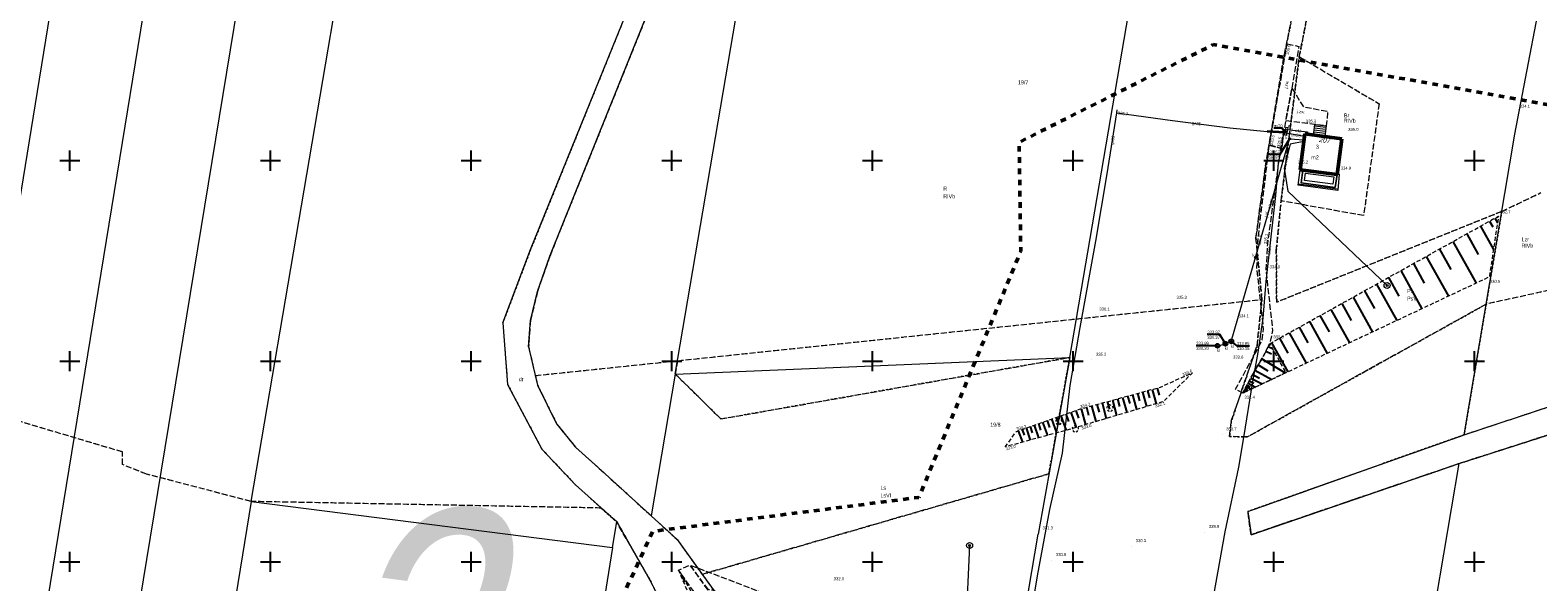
# Model space of a CAD drawing. Header units: metres. Extents: x 7523615 to 7533948, y 5492686 to 5502120.
# Tile 114 of 256: x 7529640 to 7530016, y 5498145 to 5498283. Entities that reach past the tile are written whole.
import ezdxf
from ezdxf.enums import TextEntityAlignment as Align

# ---------------------------------------------------------------- set-up
doc = ezdxf.new("R2010")
doc.units = ezdxf.units.M
for name, pattern in [('1.0_0.5', [1.5, 1, -0.5]), ('1.4_1.4', [2.8, 1.4, -1.4]), ('1.5_0.5', [2, 1.5, -0.5]), ('219-500', [0]), ('egkk-500', [2, 1.5, -0.5]), ('egug-500', [1, 0.5, -0.5])]:
    doc.linetypes.add(name, pattern=pattern)
doc.layers.get('0').update_dxf_attribs({"color": 2, "lineweight": 5})
doc.styles.get("Standard").update_dxf_attribs({"font": 'Working1250', "width": 0.75})

# ---------------------------------------------------------------- blocks, each defined once
blk = doc.blocks.new('203')
at = {"linetype": 'Continuous', "lineweight": 0}
h = blk.add_hatch(color=0, dxfattribs=at)
edge = h.paths.add_edge_path()
edge.add_arc((0, 0), 0.045, 0, 360)
blk = doc.blocks.new('US20')
at = {"color": 0, "linetype": 'Continuous', "lineweight": 13}
for p, q in [((-0.5, -0.25), (-0.5, 0.25)), ((-0.5, 0.25), (0.5, 0.25)), ((0.5, -0.25), (0.5, 0.25)), ((-0.5, -0.25), (0.5, -0.25))]:
    blk.add_line(p, q, dxfattribs=at)
blk = doc.blocks.new('PW01')
at = {"linetype": 'Continuous', "lineweight": 13}
h = blk.add_hatch(color=0, dxfattribs=at)
edge = h.paths.add_edge_path()
edge.add_arc((0, 0), 0.045, 0, 360)
blk = doc.blocks.new('OP021')
at = {"linetype": 'Continuous', "lineweight": 13}
h = blk.add_hatch(color=0, dxfattribs=at)
edge = h.paths.add_edge_path()
edge.add_arc((0, 0), 0.05, 0, 360)
at = {"color": 0, "linetype": 'Continuous', "lineweight": 13}
for centre, start, end in [((-0.38, 0.124), 121.308, 202.548), ((0, 0.4), 49.272, 130.728), ((0.38, 0.124), 337.452, 58.692), ((-0.235, -0.324), 193.221, 274.871), ((0.235, -0.324), 265.129, 346.779)]:
    blk.add_arc(centre, 0.4, start, end, dxfattribs=at)
blk = doc.blocks.new('US13')
at = {"color": 0, "linetype": 'Continuous', "lineweight": 13}
for radius in [0.75, 0.25]:
    blk.add_circle((0, 0), radius, dxfattribs=at)
blk = doc.blocks.new('US18')
at = {"color": 0, "linetype": 'Continuous', "lineweight": 13}
for p, q in [((-0.5, -0.25), (-0.5, 0.25)), ((-0.5, 0.25), (0.5, 0.25)), ((0.5, -0.25), (0.5, 0.25)), ((-0.5, -0.25), (0.5, -0.25))]:
    blk.add_line(p, q, dxfattribs=at)
blk = doc.blocks.new('SUKM')
at = {"color": 0, "linetype": 'Continuous'}
blk.add_circle((0, 0), 0.5, dxfattribs=at)
blk = doc.blocks.new('US15')
at = {"color": 0, "linetype": 'Continuous', "lineweight": 13}
blk.add_circle((0, 0), 0.25, dxfattribs=at)
blk = doc.blocks.new('RAMKA500K')
at = {"color": 0}
for p, q in [((0, 247.5), (0, 250)), ((0, 250), (2.5, 250)), ((47.5, 250), (52.5, 250)), ((50, 247.5), (50, 250)), ((97.5, 250), (102.5, 250)), ((100, 247.5), (100, 250)), ((147.5, 250), (152.5, 250)), ((150, 247.5), (150, 250)), ((197.5, 250), (202.5, 250)), ((200, 247.5), (200, 250)), ((247.5, 250), (252.5, 250)), ((250, 247.5), (250, 250)), ((297.5, 250), (302.5, 250)), ((300, 247.5), (300, 250)), ((347.5, 250), (352.5, 250)), ((350, 247.5), (350, 250)), ((397.5, 250), (400, 250)), ((400, 247.5), (400, 250)), ((0, 197.5), (0, 202.5)), ((0, 200), (2.5, 200)), ((47.5, 200), (52.5, 200)), ((50, 197.5), (50, 202.5)), ((97.5, 200), (102.5, 200)), ((100, 197.5), (100, 202.5)), ((147.5, 200), (152.5, 200)), ((150, 197.5), (150, 202.5)), ((197.5, 200), (202.5, 200)), ((200, 197.5), (200, 202.5)), ((247.5, 200), (252.5, 200)), ((250, 197.5), (250, 202.5)), ((297.5, 200), (302.5, 200)), ((300, 197.5), (300, 202.5)), ((347.5, 200), (352.5, 200)), ((350, 197.5), (350, 202.5)), ((397.5, 200), (400, 200)), ((400, 197.5), (400, 202.5)), ((0, 147.5), (0, 152.5)), ((50, 147.5), (50, 152.5)), ((100, 147.5), (100, 152.5)), ((150, 147.5), (150, 152.5)), ((200, 147.5), (200, 152.5)), ((250, 147.5), (250, 152.5)), ((300, 147.5), (300, 152.5)), ((350, 147.5), (350, 152.5)), ((400, 147.5), (400, 152.5)), ((0, 150), (2.5, 150)), ((47.5, 150), (52.5, 150)), ((97.5, 150), (102.5, 150)), ((147.5, 150), (152.5, 150)), ((197.5, 150), (202.5, 150)), ((247.5, 150), (252.5, 150)), ((297.5, 150), (302.5, 150)), ((347.5, 150), (352.5, 150)), ((397.5, 150), (400, 150)), ((0, 0), (0, 2.5)), ((0, 0), (2.5, 0)), ((47.5, 0), (52.5, 0)), ((50, 0), (50, 2.5)), ((97.5, 0), (102.5, 0)), ((100, 0), (100, 2.5)), ((147.5, 0), (152.5, 0)), ((150, 0), (150, 2.5)), ((197.5, 0), (202.5, 0)), ((200, 0), (200, 2.5)), ((247.5, 0), (252.5, 0)), ((250, 0), (250, 2.5)), ((297.5, 0), (302.5, 0)), ((300, 0), (300, 2.5)), ((347.5, 0), (352.5, 0)), ((350, 0), (350, 2.5)), ((397.5, 0), (400, 0)), ((400, 0), (400, 2.5))]:
    blk.add_line(p, q, dxfattribs=at)

msp = doc.modelspace()

# ---------------------------------------------------------------- linework, layer by layer
at = {"layer": '000 Inne (niezydentyfikowane)', "color": 7, "linetype": 'CONTINUOUS', "lineweight": 25, "flags": 128}
for points in [[(7530001.5, 5498233.65), (7530004.75, 5498227.83)], [(7530003.81, 5498234.94), (7530004.6, 5498233.52)], [(7530005.1, 5498235.66), (7530005.75, 5498234.49)], [(7530005.71, 5498236), (7530005.81, 5498235.81)], [(7530005.96, 5498236.14), (7530005.99, 5498236.08)], [(7529994.65, 5498229.83), (7530000.43, 5498219.45)], [(7529998.08, 5498231.74), (7530000.94, 5498226.62)], [(7529988, 5498226.12), (7529993.54, 5498216.2)], [(7529991.29, 5498227.96), (7529994.12, 5498222.88)], [(7529981.65, 5498222.58), (7529986.94, 5498213.09)], [(7529984.79, 5498224.33), (7529987.5, 5498219.48)], [(7529975.57, 5498219.19), (7529980.64, 5498210.12)], [(7529978.58, 5498220.87), (7529981.17, 5498216.23)], [(7529966.95, 5498214.39), (7529969.32, 5498210.14)], [(7529969.76, 5498215.95), (7529974.61, 5498207.27)], [(7529972.64, 5498217.56), (7529975.11, 5498213.12)], [(7529961.52, 5498211.36), (7529963.78, 5498207.3)], [(7529964.21, 5498212.86), (7529968.84, 5498204.55)], [(7529953.84, 5498207.07), (7529958.07, 5498199.48)], [(7529956.33, 5498208.46), (7529958.49, 5498204.58)], [(7529958.89, 5498209.89), (7529963.32, 5498201.95)], [(7529948.64, 5498203.68), (7529949.66, 5498203.16)], [(7529948.92, 5498204.23), (7529949.02, 5498204.17)], [(7529949.43, 5498204.61), (7529953.49, 5498197.32)], [(7529951.47, 5498205.75), (7529953.54, 5498202.03)], [(7529947.04, 5498200.61), (7529952.87, 5498197.06)], [(7529948.05, 5498202.51), (7529949.43, 5498201.81)], [(7529944.29, 5498195.81), (7529947.1, 5498194.32)], [(7529944.75, 5498196.7), (7529946.49, 5498195.78)], [(7529945.33, 5498197.79), (7529949.53, 5498195.47)], [(7529946.11, 5498199.08), (7529948.53, 5498197.61)], [(7529916.07, 5498191.99), (7529916.57, 5498190.15)], [(7529917.3, 5498192.32), (7529918.29, 5498188.68)], [(7529918.51, 5498192.65), (7529919.01, 5498190.84)], [(7529919.72, 5498192.98), (7529920.7, 5498189.39)], [(7529920.92, 5498193.31), (7529921.41, 5498191.53)], [(7529942.51, 5498192.47), (7529942.84, 5498192.3)], [(7529942.67, 5498192.77), (7529942.95, 5498192.63)], [(7529942.84, 5498193.08), (7529943.62, 5498192.66)], [(7529942.98, 5498193.35), (7529943.47, 5498193.09)], [(7529943.15, 5498193.66), (7529944.36, 5498193.02)], [(7529943.35, 5498194.05), (7529944.1, 5498193.65)], [(7529943.6, 5498194.52), (7529945.45, 5498193.53)], [(7529943.91, 5498195.1), (7529945.05, 5498194.49)], [(7529901.97, 5498188.14), (7529903.06, 5498184.16)], [(7529903.3, 5498188.5), (7529903.84, 5498186.53)], [(7529904.62, 5498188.86), (7529905.69, 5498184.94)], [(7529905.93, 5498189.22), (7529906.46, 5498187.27)], [(7529907.23, 5498189.58), (7529908.28, 5498185.71)], [(7529908.52, 5498189.93), (7529909.04, 5498188.01)], [(7529909.8, 5498190.28), (7529910.84, 5498186.47)], [(7529911.08, 5498190.62), (7529911.59, 5498188.73)], [(7529912.34, 5498190.97), (7529913.36, 5498187.22)], [(7529913.59, 5498191.31), (7529914.1, 5498189.45)], [(7529914.84, 5498191.65), (7529915.84, 5498187.95)], [(7529891.34, 5498184.43), (7529891.91, 5498182.81)], [(7529892.41, 5498184.81), (7529893.58, 5498181.49)], [(7529893.51, 5498185.2), (7529894.11, 5498183.5)], [(7529894.63, 5498185.6), (7529895.86, 5498182.11)], [(7529895.78, 5498186), (7529896.41, 5498184.22)], [(7529896.96, 5498186.42), (7529898.26, 5498182.76)], [(7529898.17, 5498186.85), (7529898.84, 5498184.98)], [(7529899.41, 5498187.29), (7529900.76, 5498183.48)], [(7529900.67, 5498187.73), (7529901.36, 5498185.8)], [(7529886.35, 5498182.67), (7529887.37, 5498179.8)], [(7529887.3, 5498183), (7529887.82, 5498181.53)], [(7529888.28, 5498183.35), (7529889.34, 5498180.34)], [(7529889.27, 5498183.7), (7529889.82, 5498182.16)], [(7529890.29, 5498184.06), (7529891.41, 5498180.9)], [(7529801.93, 5498147.5), (7529801.88, 5498147.47)], [(7529802.06, 5498147.27), (7529802.02, 5498147.24)], [(7529802.2, 5498147.04), (7529802.09, 5498146.97)], [(7529802.33, 5498146.81), (7529802.26, 5498146.77)], [(7529802.47, 5498146.58), (7529802.3, 5498146.48)], [(7529802.6, 5498146.35), (7529802.5, 5498146.29)], [(7529802.73, 5498146.12), (7529802.51, 5498145.99)], [(7529803, 5498145.66), (7529802.72, 5498145.5)], [(7529802.87, 5498145.89), (7529802.74, 5498145.82)], [(7529803.27, 5498145.2), (7529802.92, 5498145)], [(7529803.13, 5498145.43), (7529802.98, 5498145.34)]]:
    msp.add_lwpolyline(points, dxfattribs=at)
at = {"layer": '217-kontur klasyfikacyjny', "color": 7, "linetype": 'egkk-500', "lineweight": 18, "flags": 128}
for points in [[(7529956.37, 5498275.9), (7529973.55, 5498364.48)], [(7529806.77, 5498318.62), (7529769.59, 5498226.17)], [(7529952.67, 5498276.5), (7529957.33, 5498299.06)], [(7529947.97, 5498248.69), (7529952.67, 5498276.5)], [(7529951.83, 5498239.99), (7529956.37, 5498275.9)], [(7529956.37, 5498275.9), (7529976.27, 5498264.2)], [(7529976.27, 5498264.2), (7529972.39, 5498236.29)], [(7529945.57, 5498230.78), (7529947.97, 5498248.69)], [(7530006.85, 5498237.36), (7530016.6, 5498242.02)], [(7529950.64, 5498227.55), (7529951.83, 5498239.99)], [(7530006.85, 5498237.36), (7529950.74, 5498214.72)], [(7529972.39, 5498236.29), (7529951.83, 5498239.99)], [(7530002.94, 5498214.23), (7530006.85, 5498237.36)], [(7529947.07, 5498215.38), (7529945.57, 5498230.78)], [(7529769.59, 5498226.17), (7529766.52, 5498217.35)], [(7529950.74, 5498214.72), (7529950.64, 5498227.55)], [(7530048.02, 5498224.11), (7530002.94, 5498214.23)], [(7529766.52, 5498217.35), (7529764.76, 5498210.12)], [(7529801.42, 5498200.13), (7529947.07, 5498215.38)], [(7530002.94, 5498214.23), (7529943.41, 5498181.12)], [(7529945.84, 5498203.84), (7529947.07, 5498215.38)], [(7529997.42, 5498181.64), (7530002.94, 5498214.23)], [(7529764.76, 5498210.12), (7529764.3, 5498203.56)], [(7529764.3, 5498203.56), (7529765.98, 5498196.42)], [(7529939.42, 5498185.03), (7529945.84, 5498203.84)], [(7529765.98, 5498196.42), (7529801.42, 5498200.13)], [(7529801.42, 5498200.13), (7529800.85, 5498196.79)], [(7529812.25, 5498185.59), (7529899.16, 5498200.93)], [(7529899.16, 5498200.93), (7529897.16, 5498189.76)], [(7530081.68, 5498201.96), (7529996.21, 5498174.48)], [(7529765.98, 5498196.42), (7529766.54, 5498194.04)], [(7529800.85, 5498196.79), (7529812.25, 5498185.59)], [(7529997.42, 5498181.64), (7530042.97, 5498196.74)], [(7529663.1, 5498177.37), (7529607.31, 5498193.93)], [(7529766.54, 5498194.04), (7529771.29, 5498184.36)], [(7529897.16, 5498189.76), (7529893.96, 5498171.92)], [(7529771.29, 5498184.36), (7529775.99, 5498178.58)], [(7529938.98, 5498181.22), (7529939.42, 5498185.03)], [(7529943.41, 5498181.12), (7529938.98, 5498181.22)], [(7529943.57, 5498162.54), (7529997.42, 5498181.64)], [(7529663.1, 5498174.21), (7529663.1, 5498177.37)], [(7529775.99, 5498178.58), (7529783.36, 5498171.94)], [(7529669.11, 5498171.84), (7529663.1, 5498174.21)], [(7529996.21, 5498174.48), (7529944.35, 5498156.75)], [(7529695.15, 5498165.03), (7529669.11, 5498171.84)], [(7529783.36, 5498171.94), (7529794.84, 5498161.47)], [(7529893.96, 5498171.92), (7529807.56, 5498146.84)], [(7529782.42, 5498163.39), (7529695.15, 5498165.03)], [(7529786.27, 5498159.95), (7529782.42, 5498163.39)], [(7529944.35, 5498156.75), (7529943.57, 5498162.54)], [(7529794.6, 5498145.35), (7529786.27, 5498159.95)], [(7529794.84, 5498161.47), (7529801.37, 5498155.51)], [(7529801.37, 5498155.51), (7529807.56, 5498146.84)], [(7529807.56, 5498146.84), (7529812.77, 5498139.69)], [(7529799.72, 5498134.99), (7529794.6, 5498145.35)]]:
    msp.add_lwpolyline(points, dxfattribs=at)
at = {"layer": '218-kontur użytku gruntowego', "color": 7, "linetype": 'egug-500', "lineweight": 18, "flags": 128}
for points in [[(7529973.55, 5498364.48), (7529956.37, 5498275.9)], [(7529804.62, 5498326.26), (7529764.81, 5498227.82)], [(7529806.77, 5498318.62), (7529769.59, 5498226.17)], [(7529957.33, 5498299.06), (7529952.67, 5498276.5)], [(7529952.67, 5498276.5), (7529947.97, 5498248.69)], [(7529956.37, 5498275.9), (7529951.83, 5498239.99)], [(7529956.37, 5498275.9), (7529976.27, 5498264.2)], [(7529976.27, 5498264.2), (7529972.39, 5498236.29)], [(7529947.97, 5498248.69), (7529945.57, 5498230.78)], [(7530006.85, 5498237.36), (7530016.6, 5498242.02)], [(7529951.83, 5498239.99), (7529950.64, 5498227.55)], [(7529950.74, 5498214.72), (7530006.85, 5498237.36)], [(7529972.39, 5498236.29), (7529951.83, 5498239.99)], [(7530006.85, 5498237.36), (7530002.94, 5498214.23)], [(7529945.57, 5498230.78), (7529947.07, 5498215.38)], [(7529764.81, 5498227.82), (7529759.39, 5498213.53)], [(7529769.59, 5498226.17), (7529766.52, 5498217.35)], [(7529950.64, 5498227.55), (7529950.74, 5498214.72)], [(7530048.02, 5498224.11), (7530002.94, 5498214.23)], [(7529766.52, 5498217.35), (7529764.76, 5498210.12)], [(7529801.42, 5498200.13), (7529947.07, 5498215.38)], [(7529943.41, 5498181.12), (7530002.94, 5498214.23)], [(7529947.07, 5498215.38), (7529945.84, 5498203.84)], [(7530002.94, 5498214.23), (7529997.42, 5498181.64)], [(7529759.39, 5498213.53), (7529757.89, 5498209.56)], [(7529757.89, 5498209.56), (7529758.2, 5498205.48)], [(7529764.76, 5498210.12), (7529764.3, 5498203.56)], [(7529758.2, 5498205.48), (7529759.06, 5498194.23)], [(7529764.3, 5498203.56), (7529765.98, 5498196.42)], [(7529945.84, 5498203.84), (7529939.42, 5498185.03)], [(7529765.98, 5498196.42), (7529801.42, 5498200.13)], [(7529800.85, 5498196.79), (7529801.42, 5498200.13)], [(7529899.16, 5498200.93), (7529812.25, 5498185.59)], [(7529897.16, 5498189.76), (7529899.16, 5498200.93)], [(7529996.21, 5498174.48), (7530081.68, 5498201.96)], [(7529765.98, 5498196.42), (7529766.54, 5498194.04)], [(7529812.25, 5498185.59), (7529800.85, 5498196.79)], [(7529997.42, 5498181.64), (7530042.97, 5498196.74)], [(7529663.1, 5498177.37), (7529607.31, 5498193.93)], [(7529759.06, 5498194.23), (7529767.64, 5498178.03)], [(7529766.54, 5498194.04), (7529771.29, 5498184.36)], [(7529893.96, 5498171.92), (7529897.16, 5498189.76)], [(7529771.29, 5498184.36), (7529775.99, 5498178.58)], [(7529939.42, 5498185.03), (7529938.98, 5498181.22)], [(7529938.98, 5498181.22), (7529943.41, 5498181.12)], [(7529997.42, 5498181.64), (7529943.57, 5498162.54)], [(7529663.1, 5498174.21), (7529663.1, 5498177.37)], [(7529767.64, 5498178.03), (7529775.98, 5498169.14)], [(7529775.99, 5498178.58), (7529783.36, 5498171.94)], [(7529669.11, 5498171.84), (7529663.1, 5498174.21)], [(7529944.35, 5498156.75), (7529996.21, 5498174.48)], [(7529695.15, 5498165.03), (7529669.11, 5498171.84)], [(7529775.98, 5498169.14), (7529782.42, 5498163.39)], [(7529783.36, 5498171.94), (7529794.84, 5498161.47)], [(7529807.56, 5498146.84), (7529893.96, 5498171.92)], [(7529782.42, 5498163.39), (7529695.15, 5498165.03)], [(7529782.42, 5498163.39), (7529786.27, 5498159.95)], [(7529943.57, 5498162.54), (7529944.35, 5498156.75)], [(7529786.27, 5498159.95), (7529794.6, 5498145.35)], [(7529794.84, 5498161.47), (7529801.37, 5498155.51)], [(7529801.37, 5498155.51), (7529807.56, 5498146.84)], [(7529807.56, 5498146.84), (7529812.77, 5498139.69)], [(7529794.6, 5498145.35), (7529799.72, 5498134.99)]]:
    msp.add_lwpolyline(points, dxfattribs=at)
at = {"layer": '219-działka ewidencyjna', "color": 3, "linetype": '219-500', "lineweight": 18, "flags": 128}
for points in [[(7529612.73, 5498087.93), (7529672.6, 5498456.37)], [(7529694.8, 5498449.58), (7529635.11, 5498083.52)], [(7529717, 5498442.78), (7529657.38, 5498079.14)], [(7530010.11, 5498256.62), (7530027.5, 5498347.75)], [(7529899.16, 5498200.93), (7529920.15, 5498323.56)], [(7529695.15, 5498165.03), (7529721.62, 5498320.31)], [(7529769.59, 5498226.17), (7529806.77, 5498318.62)], [(7529800.85, 5498196.79), (7529821.62, 5498318.79)], [(7529764.81, 5498227.82), (7529793.26, 5498298.17)], [(7529997.42, 5498181.64), (7530010.11, 5498256.62)], [(7529757.89, 5498209.56), (7529764.81, 5498227.82)], [(7529766.52, 5498217.35), (7529769.59, 5498226.17)], [(7529764.76, 5498210.12), (7529766.52, 5498217.35)], [(7529757.89, 5498209.56), (7529759.06, 5498194.23)], [(7529764.3, 5498203.56), (7529764.76, 5498210.12)], [(7529764.3, 5498203.56), (7529766.54, 5498194.04)], [(7529800.85, 5498196.79), (7529899.16, 5498200.93)], [(7529899.16, 5498200.93), (7529891.26, 5498156.84)], [(7529996.21, 5498174.48), (7530081.68, 5498201.96)], [(7529800.85, 5498196.79), (7529794.84, 5498161.47)], [(7529997.42, 5498181.64), (7530042.97, 5498196.74)], [(7529759.06, 5498194.23), (7529767.64, 5498178.03)], [(7529766.54, 5498194.04), (7529771.29, 5498184.36)], [(7529771.29, 5498184.36), (7529775.99, 5498178.58)], [(7529943.57, 5498162.54), (7529997.42, 5498181.64)], [(7529767.64, 5498178.03), (7529775.98, 5498169.14)], [(7529775.99, 5498178.58), (7529783.36, 5498171.94)], [(7529944.35, 5498156.75), (7529996.21, 5498174.48)], [(7529975.17, 5498050.16), (7529996.21, 5498174.48)], [(7529775.98, 5498169.14), (7529786.27, 5498159.95)], [(7529783.36, 5498171.94), (7529794.84, 5498161.47)], [(7529695.15, 5498165.03), (7529680.36, 5498074.05)], [(7529695.15, 5498165.03), (7529785.25, 5498153.57)], [(7529943.57, 5498162.54), (7529944.35, 5498156.75)], [(7529785.25, 5498153.57), (7529786.27, 5498159.95)], [(7529786.27, 5498159.95), (7529794.6, 5498145.35)], [(7529794.84, 5498161.47), (7529801.37, 5498155.51)], [(7529801.37, 5498155.51), (7529807.86, 5498146.42)], [(7529881.66, 5498100.03), (7529891.26, 5498156.84)], [(7529785.25, 5498153.57), (7529769.68, 5498056.35)], [(7529794.6, 5498145.35), (7529799.72, 5498134.99)], [(7529807.86, 5498146.42), (7529812.77, 5498139.69)]]:
    msp.add_lwpolyline(points, dxfattribs=at)
at = {"layer": '312-budynek ewidencyjny', "color": 7, "linetype": 'CONTINUOUS', "lineweight": 50, "flags": 128}
for points in [[(7529956.61, 5498247.74), (7529957.78, 5498256.65)], [(7529957.78, 5498256.65), (7529966.94, 5498255.45)], [(7529966.94, 5498255.45), (7529965.77, 5498246.54)], [(7529965.77, 5498246.54), (7529956.61, 5498247.74)]]:
    msp.add_lwpolyline(points, dxfattribs=at)
at = {"layer": '352-schody', "color": 7, "linetype": 'CONTINUOUS', "lineweight": 18, "flags": 128}
for points in [[(7529959.87, 5498256.38), (7529960.22, 5498259.03), (7529963.08, 5498258.66), (7529962.73, 5498256)], [(7529959.87, 5498256.38), (7529960.22, 5498259.03), (7529963.08, 5498258.66), (7529962.73, 5498256)], [(7529965.79, 5498246.67), (7529966.34, 5498246.6), (7529965.94, 5498242.57), (7529956.07, 5498243.89), (7529956.61, 5498247.74), (7529957.28, 5498247.65), (7529956.86, 5498244.45), (7529965.35, 5498243.34), (7529965.77, 5498246.54)], [(7529965.79, 5498246.67), (7529966.34, 5498246.6), (7529965.94, 5498242.57), (7529956.07, 5498243.89), (7529956.61, 5498247.74), (7529957.28, 5498247.65), (7529956.86, 5498244.45), (7529965.35, 5498243.34), (7529965.77, 5498246.54)]]:
    msp.add_lwpolyline(points, close=True, dxfattribs=at)
for points in [[(7529962.76, 5498256.25), (7529959.9, 5498256.62)], [(7529962.83, 5498256.74), (7529959.97, 5498257.12)], [(7529962.89, 5498257.24), (7529960.03, 5498257.62)], [(7529962.96, 5498257.74), (7529960.1, 5498258.11)], [(7529963.02, 5498258.23), (7529960.16, 5498258.61)], [(7529956.12, 5498244.22), (7529965.98, 5498243.01)]]:
    msp.add_lwpolyline(points, dxfattribs=at)
at = {"layer": 'jezdnia', "color": 7, "linetype": '1.5_0.5', "lineweight": 18, "flags": 128}
for points in [[(7529953.37, 5498279.13), (7529956.29, 5498278.47), (7529954.55, 5498268.11), (7529952.99, 5498259.96), (7529951.68, 5498253.08), (7529948.89, 5498253.89)], [(7529954.55, 5498268.11), (7529957.4, 5498263.41), (7529963.47, 5498262.33), (7529963.08, 5498258.66), (7529960.22, 5498259.03), (7529952.99, 5498259.96)], [(7529948.89, 5498253.89), (7529951.68, 5498253.08), (7529948.42, 5498229.14), (7529948.05, 5498222.74), (7529949.7, 5498207.63), (7529948.99, 5498204.37), (7529947.32, 5498201.06), (7529945.36, 5498197.84), (7529942.28, 5498192.03), (7529940.49, 5498193), (7529943.79, 5498199.07), (7529945.61, 5498202.34), (7529947.1, 5498205.32), (7529947.46, 5498208.08), (7529945.82, 5498223.19), (7529945.91, 5498228.99)], [(7529813.7, 5498094.89), (7529816.02, 5498106.94), (7529815.96, 5498112.28), (7529814.97, 5498121.5), (7529812.75, 5498128.67), (7529807.94, 5498139.05), (7529801.68, 5498147.93), (7529804.52, 5498149.2), (7529810.44, 5498140.77), (7529815.52, 5498129.75), (7529817.85, 5498122.24), (7529818.95, 5498112.63), (7529818.81, 5498105.22), (7529817.15, 5498096.15), (7529816.09, 5498093.11)], [(7529809.13, 5498143), (7529804.52, 5498149.2), (7529821.59, 5498142.69), (7529817.89, 5498139.57), (7529810.21, 5498142.93)]]:
    msp.add_lwpolyline(points, close=True, dxfattribs=at)
at = {"layer": 'obudowa ochronna przewodu', "color": 7, "linetype": 'CONTINUOUS', "lineweight": 35, "flags": 128}
msp.add_lwpolyline([(7529952.65, 5498256.98), (7529948.37, 5498257.24)], dxfattribs=at)
at = {"layer": 'przewód elektroenergetyczny podziemny', "color": 7, "linetype": 'CONTINUOUS', "lineweight": 18, "flags": 128}
for points in [[(7529934.28, 5498136.98), (7529937.86, 5498157.48), (7529941.27, 5498173.62), (7529942.64, 5498181.51), (7529944.72, 5498194.4), (7529946.13, 5498202.14), (7529947.4, 5498210.73), (7529948.08, 5498219.91), (7529949.24, 5498230.26), (7529950.49, 5498241.32), (7529951.19, 5498249.46), (7529952.2, 5498253.91), (7529952.44, 5498256.56), (7529952.71, 5498257.8), (7529953.15, 5498257.78)], [(7529953.15, 5498257.78), (7529958.45, 5498257.17), (7529958.37, 5498256.57)]]:
    msp.add_lwpolyline(points, dxfattribs=at)
at = {"layer": 'przewód gazowy', "color": 7, "linetype": 'CONTINUOUS', "lineweight": 18, "flags": 128}
for points in [[(7529871.28, 5498023.76), (7529873.12, 5498035.47), (7529875.18, 5498046.06), (7529877.75, 5498061.89), (7529880.14, 5498077.66), (7529882.56, 5498094.04), (7529885.66, 5498113.49), (7529888.42, 5498130.22), (7529888.54, 5498130.96), (7529891.1, 5498146.51), (7529894.24, 5498163.04), (7529897.39, 5498177.04), (7529899.25, 5498193.96), (7529901.77, 5498208.42), (7529905.64, 5498229.93), (7529908.52, 5498246.68), (7529910.93, 5498261.94), (7529910.98, 5498262.68)], [(7529910.93, 5498261.94), (7529924.74, 5498260.04), (7529939.06, 5498258.22), (7529948.37, 5498257.24), (7529952.65, 5498256.98)], [(7529952.65, 5498256.98), (7529953.06, 5498256.95)], [(7529957.69, 5498256), (7529953.05, 5498256.82)]]:
    msp.add_lwpolyline(points, dxfattribs=at)
at = {"layer": 'przewód gazowy-Atr1', "color": 7, "flags": 128}
msp.add_lwpolyline([(7529952.86, 5498256.97), (7529952.12, 5498258.06), (7529950.02, 5498258.06)], dxfattribs=at)
at = {"layer": 'przewód kanalizacyjny', "color": 7, "linetype": 'CONTINUOUS', "lineweight": 18, "flags": 128}
msp.add_lwpolyline([(7529935.99, 5498203.84), (7529937.94, 5498204.37), (7529939.42, 5498204.94), (7529945.44, 5498225.88), (7529953.96, 5498255.41), (7529957.59, 5498255.17)], dxfattribs=at)
at = {"layer": 'przewód wodociągowy', "color": 7, "linetype": 'CONTINUOUS', "lineweight": 18, "flags": 128}
for points in [[(7529957.53, 5498254.78), (7529954.06, 5498254.15), (7529952.58, 5498248.13), (7529953.48, 5498242.43), (7529978.25, 5498218.88)], [(7529874.2, 5498154.05), (7529872.99, 5498128.51), (7529864.09, 5498128.51), (7529860.78, 5498128.66), (7529859.42, 5498128.72)]]:
    msp.add_lwpolyline(points, dxfattribs=at)
at = {"layer": 'rzędna-Atr2', "color": 7, "flags": 128}
for points in [[(7529953.96, 5498255.41), (7529951.51, 5498251.5), (7529948.36, 5498251.5)], [(7529935.99, 5498203.84), (7529933.78, 5498203.87), (7529930.67, 5498203.87)], [(7529937.94, 5498204.37), (7529936.6, 5498206.62), (7529933.45, 5498206.62)], [(7529939.42, 5498204.94), (7529940.79, 5498203.81), (7529943.93, 5498203.81)]]:
    msp.add_lwpolyline(points, dxfattribs=at)
at = {"layer": 'skarpa nieumocniona', "color": 7, "linetype": '1.0_0.5', "lineweight": 18, "flags": 128}
for points in [[(7529948.99, 5498204.37), (7530006, 5498236.16), (7530003.72, 5498221), (7529942.28, 5498192.03), (7529945.36, 5498197.84), (7529947.32, 5498201.06)], [(7529948.99, 5498204.37), (7530006, 5498236.16), (7530003.72, 5498221), (7529942.28, 5498192.03), (7529945.36, 5498197.84), (7529947.32, 5498201.06)], [(7529942.28, 5498192.03), (7529945.36, 5498197.84), (7529947.32, 5498201.06), (7529948.99, 5498204.37), (7529953.03, 5498197.13)], [(7529942.28, 5498192.03), (7529945.36, 5498197.84), (7529947.32, 5498201.06), (7529948.99, 5498204.37), (7529953.03, 5498197.13)], [(7529883.07, 5498178.63), (7529885.88, 5498182.5), (7529901.37, 5498187.98), (7529921.74, 5498193.53), (7529929.77, 5498197.14), (7529922.47, 5498189.92), (7529899.42, 5498183.08)], [(7529883.07, 5498178.63), (7529885.88, 5498182.5), (7529901.37, 5498187.98), (7529921.74, 5498193.53), (7529929.77, 5498197.14), (7529922.47, 5498189.92), (7529899.42, 5498183.08)], [(7529815.55, 5498115.31), (7529801.68, 5498147.93), (7529809.82, 5498133.93), (7529812.98, 5498128.18), (7529814.97, 5498121.5)], [(7529815.55, 5498115.31), (7529801.68, 5498147.93), (7529809.82, 5498133.93), (7529812.98, 5498128.18), (7529814.97, 5498121.5)]]:
    msp.add_lwpolyline(points, close=True, dxfattribs=at)
at = {"layer": 'taras', "color": 0, "lineweight": 18}
for p, q in [((7529956.86, 5498244.45), (7529957.28, 5498247.65)), ((7529965.35, 5498243.34), (7529956.86, 5498244.45)), ((7529957.28, 5498247.65), (7529965.77, 5498246.54)), ((7529957.65, 5498245.06), (7529957.89, 5498246.86)), ((7529964.74, 5498244.13), (7529957.65, 5498245.06)), ((7529957.89, 5498246.86), (7529964.98, 5498245.93)), ((7529964.98, 5498245.93), (7529964.74, 5498244.13)), ((7529965.77, 5498246.54), (7529965.35, 5498243.34))]:
    msp.add_line(p, q, dxfattribs=at)
at = {"layer": 'Zakres', "color": 5, "linetype": '1.4_1.4', "lineweight": 50, "flags": 128}
msp.add_lwpolyline([(7531743.27, 5499246.67), (7531674.19, 5499075.04), (7531617.16, 5499130.01), (7531497.22, 5499019.6), (7531360.69, 5498909.88), (7531137.38, 5498723.26), (7530837.96, 5498471.05), (7530827.29, 5498468.56), (7530555.83, 5498209.93), (7530490.21, 5498246.48), (7530415.42, 5498175.93), (7530370.97, 5498140.65), (7530313.12, 5498105.37), (7530175.54, 5498113.13), (7530201.64, 5498273.29), (7530135.32, 5498299.4), (7530095.81, 5498250.01), (7529934.94, 5498278.94), (7529886.55, 5498254.6), (7529886.96, 5498227.43), (7529861.56, 5498166.05), (7529795.24, 5498157.58), (7529752.2, 5498064.45), (7529512.79, 5498134.24), (7529497.7, 5498245.62), (7529418.48, 5498260.59), (7529163.77, 5498290.23), (7529123.55, 5498137.12), (7529361.33, 5498088.44), (7529468.57, 5498017.18), (7529499.62, 5497998.73), (7529568.05, 5497998.13), (7529612.5, 5497967.79), (7529759.26, 5497962.85), (7529731.04, 5497742.01), (7529837.62, 5497773.43), (7529926.26, 5498000.98), (7530249.5, 5497965.97), (7530399.55, 5498036.46), (7530504.33, 5498041.17), (7530550.19, 5498000.25), (7530485.28, 5497939.57), (7530567.12, 5497896.53), (7530578.58, 5497865.95), (7530414.96, 5497723.67), (7530456.35, 5497670.63), (7530620.04, 5497828.68), (7530672.25, 5497834.44), (7530708.23, 5497874.66), (7530802.89, 5497949.74), (7531291.02, 5497844.85), (7531633.86, 5497783.35), (7531723.76, 5497752.95), (7531716.74, 5497689.82), (7531638.86, 5497701.8), (7531607.99, 5497651.88), (7531593.17, 5497646.23), (7531554.37, 5497551.69), (7531542.2, 5497533.11), (7531433.37, 5497444.09), (7531365.28, 5497382.71), (7531307.01, 5497340.61), (7531265.62, 5497313.74), (7531154.14, 5497225.54), (7531069.47, 5497140.17), (7531095.58, 5497066.79), (7531227.52, 5497061.86), (7531269.85, 5497013.88), (7531267.74, 5496900.28), (7531245.86, 5496824.79), (7531285.37, 5496797.98), (7531257.86, 5496726.01), (7531235.28, 5496726.72), (7531225.4, 5496699.91), (7531197.11, 5496699.88), (7531185.19, 5496624.41), (7531253.8, 5496571.67), (7531243.22, 5496477.48), (7531256.45, 5496456.49), (7531351.7, 5496436.03), (7531399.67, 5496549.62), (7531437.77, 5496640.64), (7531396.85, 5496663.92), (7531455.59, 5496799.21), (7531464.06, 5496818.26), (7531468.64, 5496848.96), (7531480.28, 5496877.18), (7531555.07, 5497002.95), (7531557.66, 5497022.17), (7531504.63, 5497031.87), (7531386.27, 5497072.44), (7531447.65, 5497179.68), (7531472.88, 5497186.56), (7531542.73, 5497165.75), (7531534.96, 5497117.77), (7531587.88, 5497105.78), (7531625.63, 5497206.32), (7531717.2, 5497165.38), (7531739.28, 5497219.08), (7531634.8, 5497264.88), (7531650.32, 5497306.51), (7531689.66, 5497342.67), (7531724.67, 5497377.51), (7531750.16, 5497383.41), (7531790.73, 5497415.16), (7531807.49, 5497435.8), (7531857.05, 5497525.94), (7531880.16, 5497531.76), (7531912.79, 5497579.21), (7531951.42, 5497582.56), (7531983.17, 5497634.77), (7532010.16, 5497686.45), (7532022.45, 5497715.67), (7532045.96, 5497826.68), (7532028.32, 5497890.18), (7532058.84, 5497978.73), (7532130.81, 5498096.73), (7532169.26, 5498228.67), (7532173.67, 5498272.59), (7532173.45, 5498329.02), (7532174.2, 5498362.37), (7532178.84, 5498457.8), (7532136.75, 5498585.56), (7532124.81, 5498799.34), (7532152.62, 5498813.57), (7532125.69, 5499032.47), (7532124.99, 5499095.27), (7532200.95, 5499066.75), (7532264.33, 5499123.02), (7532116.22, 5499183.81), (7531993.34, 5499227.79), (7531913.61, 5499254.72), (7531816.6, 5499290.94), (7531739.75, 5499297.76), (7531571.83, 5499328.1), (7531549.25, 5499297.76), (7531536.55, 5499281.53), (7531425.08, 5499226.5), (7531439.19, 5499201.8), (7531552.78, 5499254.72), (7531607.81, 5499273.77), (7531677.13, 5499271.21)], close=True, dxfattribs=at)

# ---------------------------------------------------------------- block references
at = {"layer": '203-punkt graniczny', "color": 3, "linetype": 'CONTINUOUS', "lineweight": 18}
for p in [(7530010.11, 5498256.62), (7529764.81, 5498227.82), (7529769.59, 5498226.17), (7529766.52, 5498217.35), (7529757.89, 5498209.56), (7529764.76, 5498210.12), (7529764.3, 5498203.56), (7529899.16, 5498200.93), (7529800.85, 5498196.79), (7529759.06, 5498194.23), (7529766.54, 5498194.04), (7529771.29, 5498184.36), (7529997.42, 5498181.64), (7529767.64, 5498178.03), (7529775.99, 5498178.58), (7529996.21, 5498174.48), (7529775.98, 5498169.14), (7529783.36, 5498171.94), (7529695.15, 5498165.03), (7529943.57, 5498162.54), (7529786.27, 5498159.95), (7529794.84, 5498161.47), (7529801.37, 5498155.51), (7529891.26, 5498156.84), (7529944.35, 5498156.75), (7529785.25, 5498153.57), (7529794.6, 5498145.35), (7529807.86, 5498146.42)]:
    msp.add_blockref('203', p, dxfattribs=at)
at = {"layer": 'drzewo liściaste', "color": 7, "linetype": 'CONTINUOUS', "lineweight": 18}
for p in [(7529909.19, 5498188.28), (7529896.42, 5498184.96), (7529900.56, 5498183.1)]:
    msp.add_blockref('OP021', p, dxfattribs=at)
at = {"layer": 'osadnik  szambo', "color": 7, "linetype": 'CONTINUOUS', "lineweight": 18}
for p in [(7529935.99, 5498203.84), (7529937.94, 5498204.37), (7529939.42, 5498204.94)]:
    msp.add_blockref('SUKM', p, dxfattribs=at)
at = {"layer": 'pikieta naturalna', "color": 7, "linetype": 'CONTINUOUS', "lineweight": 13}
for p in [(7529953.37, 5498279.13), (7530010.91, 5498262.76), (7529957.69, 5498258.81), (7529968.18, 5498257.06), (7529948.89, 5498253.89), (7529951.68, 5498253.08), (7529955.92, 5498250.62), (7529966.22, 5498248.81), (7530006, 5498236.16), (7529945.91, 5498228.99), (7529948.42, 5498229.14), (7529948.05, 5498222.74), (7530003.72, 5498221), (7529924.78, 5498214.55), (7529905.55, 5498211.62), (7529940.25, 5498209.92), (7529948.99, 5498204.37), (7529904.7, 5498200.35), (7529938.86, 5498199.64), (7529929.77, 5498197.14), (7529942.28, 5498192.03), (7529901.37, 5498187.98), (7529922.47, 5498189.92), (7529885.88, 5498182.5), (7529899.42, 5498183.08), (7529937.16, 5498181.73), (7529883.07, 5498178.63), (7529892.4, 5498158.08), (7529932.84, 5498157.41), (7529894.7, 5498150.42), (7529914.61, 5498153.89), (7529840.35, 5498145.4)]:
    msp.add_blockref('PW01', p, dxfattribs=at)
at = {"layer": 'rzędna', "color": 7, "linetype": 'CONTINUOUS', "lineweight": 18}
for p in [(7529910.93, 5498261.94), (7529948.37, 5498257.24), (7529952.65, 5498256.98), (7529953.96, 5498255.41), (7529935.99, 5498203.84), (7529937.94, 5498204.37), (7529939.42, 5498204.94)]:
    msp.add_blockref('PW01', p, dxfattribs=at)
at = {"layer": 'studnia kanalizacyjna', "color": 7, "linetype": 'CONTINUOUS', "lineweight": 18}
for p in [(7529953.96, 5498255.41), (7529945.44, 5498225.88)]:
    msp.add_blockref('US15', p, dxfattribs=at)
at = {"layer": 'studnia zwykła', "color": 7, "linetype": 'CONTINUOUS', "lineweight": 18}
for p in [(7529978.25, 5498218.88), (7529874.2, 5498154.05)]:
    msp.add_blockref('US13', p, dxfattribs=at)
at = {"layer": 'szafa elektroenergetyczna lub kontener', "color": 7, "linetype": 'CONTINUOUS', "lineweight": 18, "rotation": 260.789}
msp.add_blockref('US18', (7529953.15, 5498257.78), dxfattribs=at)
at = {"layer": 'szafa gazowa lub kontener', "color": 7, "linetype": 'CONTINUOUS', "lineweight": 18, "rotation": 81.573}
msp.add_blockref('US20', (7529953.05, 5498256.82), dxfattribs=at)
at = {"layer": 'Wstawianie ramki sekcyjnej z opisem', "color": 7, "linetype": 'CONTINUOUS', "lineweight": 13}
for p in [(7529600, 5498250), (7530000, 5498250), (7529600, 5498000), (7530000, 5498000)]:
    msp.add_blockref('RAMKA500K', p, dxfattribs=at)

# ---------------------------------------------------------------- texts
at = {"layer": '209-oznaczenie konturu klasyfikacyjnego', "color": 7, "linetype": 'CONTINUOUS', "lineweight": 18, "width": 0.79}
for s, p in [('RIVb', (7529967.48, 5498260.45)), ('RIVb', (7529867.66, 5498241.62)), ('RIVb', (7530011.74, 5498229.31)), ('PsV', (7529983.24, 5498216.1)), ('LsVI', (7529852, 5498167.05))]:
    msp.add_text(s, height=1, dxfattribs=at).set_placement(p, align=Align.TOP_LEFT)
at = {"layer": '210-oznaczenie konturu użytku gruntowego', "color": 7, "linetype": 'CONTINUOUS', "lineweight": 18, "width": 0.79}
for s, p in [('Br', (7529967.52, 5498260.77)), ('R', (7529867.66, 5498242.52)), ('Lzr', (7530011.79, 5498229.89)), ('Ps', (7529983.24, 5498217)), ('dr', (7529761.88, 5498195.02)), ('Ls', (7529852, 5498167.95))]:
    msp.add_text(s, height=1, dxfattribs=at).set_placement(p)
at = {"layer": '211-numer działki ewidencyjnej', "color": 3, "linetype": 'CONTINUOUS', "lineweight": 18, "width": 0.79}
for s, p in [('19/7', (7529886.28, 5498270.03)), ('19/8', (7529879.35, 5498184.66))]:
    msp.add_text(s, height=1, dxfattribs=at).set_placement(p, align=Align.TOP_LEFT)
at = {"layer": '238-Punkt adresowy budynku', "color": 7, "linetype": 'CONTINUOUS', "lineweight": 25, "oblique": 15, "width": 0.79}
msp.add_text('207', height=1.25, rotation=-7.46, dxfattribs=at).set_placement((7529962.56, 5498254.51), align=Align.CENTER)
at = {"layer": '312-oznaczenie budynku ewidencyjnego', "color": 7, "linetype": 'CONTINUOUS', "lineweight": 18, "width": 0.79}
msp.add_text('3', height=1, dxfattribs=at).set_placement((7529960.51, 5498252.97))
at = {"layer": '312-oznaczenie budynku ewidencyjnego-Atr117', "color": 7, "width": 0.9}
msp.add_text('m2', height=1, dxfattribs=at).set_placement((7529960.29, 5498250.79), align=Align.MIDDLE_CENTER)
at = {"layer": '995-Tekst dodatkowy duży', "color": 6, "linetype": 'CONTINUOUS', "lineweight": 35, "oblique": 15, "width": 0.79}
msp.add_text('2', height=68.36, dxfattribs=at).set_placement((7529710.07, 5498094.55))
at = {"layer": 'jezdnia-Atr17', "color": 7, "width": 0.9}
for s, rotation, p in [('j.zw.', 79.709, (7529953.37, 5498267.95)), ('j.zw.', 352.67, (7529955.77, 5498261.93)), ('j.gr.', 82.245, (7529948.41, 5498235.85))]:
    msp.add_text(s, height=0.75, rotation=rotation, dxfattribs=at).set_placement(p)
at = {"layer": 'osadnik  szambo-Atr17', "color": 7, "width": 0.9}
for p in [(7529935.85, 5498202.32), (7529937.78, 5498202.82), (7529939.33, 5498203.31)]:
    msp.add_text('kl', height=0.75, dxfattribs=at).set_placement(p)
at = {"layer": 'pikieta naturalna-Atr2', "color": 7, "width": 0.9}
for s, rotation, p in [('335.6', 79.934, (7529953.75, 5498276.35)), ('335.5', 79.934, (7529949.74, 5498253.8)), ('335.5', 79.709, (7529951.55, 5498253.32)), ('335.3', 83.175, (7529946.76, 5498228.84)), ('335.1', 82.245, (7529948.27, 5498229.16)), ('333.6', 24.207, (7529927.43, 5498196.25)), ('334.2', 15.241, (7529901.89, 5498188.29)), ('332.1', 15.99, (7529920.53, 5498188.46)), ('333.0', 16.528, (7529902.17, 5498182.93)), ('334.2', 17.097, (7529886, 5498182.71)), ('333.0', 15.99, (7529883.31, 5498177.76))]:
    msp.add_text(s, height=0.75, rotation=rotation, dxfattribs=at).set_placement(p)
for s, p in [('334.1', (7530011.28, 5498263.21)), ('335.3', (7529958.02, 5498259.5)), ('335.0', (7529968.54, 5498257.42)), ('335.2', (7529955.99, 5498249.26)), ('334.9', (7529966.7, 5498247.75)), ('332.7', (7530006.43, 5498236.88)), ('334.9', (7529948.97, 5498223.14)), ('330.5', (7530003.85, 5498219.53)), ('335.3', (7529925.78, 5498215.55)), ('336.1', (7529906.55, 5498212.62)), ('334.1', (7529941.25, 5498210.92)), ('332.8', (7529949.89, 5498205.67)), ('335.2', (7529905.7, 5498201.35)), ('333.6', (7529939.86, 5498200.64)), ('331.4', (7529942.71, 5498190.64)), ('330.7', (7529938.16, 5498182.73)), ('331.3', (7529892.4, 5498158.08)), ('329.9', (7529933.84, 5498158.41)), ('330.3', (7529915.61, 5498154.89)), ('330.9', (7529895.7, 5498151.42)), ('332.0', (7529840.35, 5498145.4))]:
    msp.add_text(s, height=0.75, dxfattribs=at).set_placement(p)
at = {"layer": 'przewód elektroenergetyczny podziemny-Atr1', "color": 7, "width": 0.9}
for s, rotation, p in [('eN', 353.434, (7529955.41, 5498257.52)), ('eNA', 83.605, (7529948.83, 5498226.61))]:
    msp.add_text(s, height=0.75, rotation=rotation, dxfattribs=at).set_placement(p, align=Align.MIDDLE_LEFT)
at = {"layer": 'przewód gazowy-Atr1', "color": 7, "width": 0.9}
for s, rotation, p in [('gs25', 352.756, (7529929.64, 5498259.42)), ('gs63', 81.025, (7529909.68, 5498254.02)), ('gn25', 349.978, (7529954.44, 5498256.58))]:
    msp.add_text(s, height=0.75, rotation=rotation, dxfattribs=at).set_placement(p, align=Align.MIDDLE_LEFT)
msp.add_text('gs20', height=0.75, dxfattribs=at).set_placement((7529950.02, 5498258.07), align=Align.BOTTOM_LEFT)
at = {"layer": 'przewód kanalizacyjny-Atr1', "color": 7, "width": 0.9}
msp.add_text('kl160', height=0.75, rotation=73.906, dxfattribs=at).set_placement((7529948.96, 5498238.07), align=Align.MIDDLE_LEFT)
at = {"layer": 'przewód wodociągowy-Atr1', "color": 7, "width": 0.9}
msp.add_text('w32', height=0.75, rotation=76.188, dxfattribs=at).set_placement((7529952.89, 5498249.4), align=Align.MIDDLE_LEFT)
at = {"layer": 'rzędna-Atr2', "color": 7, "width": 0.9}
msp.add_text('335.7', height=0.75, rotation=352.166, dxfattribs=at).set_placement((7529911.17, 5498261.91), align=Align.MIDDLE_LEFT)
for s, p in [('335.57', (7529948.36, 5498251.51)), ('333.97', (7529933.45, 5498206.63)), ('333.99', (7529930.67, 5498203.88)), ('333.95', (7529940.79, 5498203.82))]:
    msp.add_text(s, height=0.75, dxfattribs=at).set_placement(p, align=Align.BOTTOM_LEFT)
at = {"layer": 'rzędna-Atr3', "color": 7, "width": 0.9}
for s, p in [('334.81', (7529948.36, 5498250.23)), ('330.39', (7529930.67, 5498202.6)), ('330.37', (7529933.45, 5498205.35)), ('330.35', (7529940.79, 5498202.54))]:
    msp.add_text(s, height=0.75, dxfattribs=at).set_placement(p, align=Align.BOTTOM_LEFT)
at = {"layer": 'studnia kanalizacyjna-Atr17', "color": 7, "width": 0.9}
for p in [(7529952.87, 5498255.36), (7529944.7, 5498226.07)]:
    msp.add_text('k', height=0.75, dxfattribs=at).set_placement(p)
at = {"layer": 'szafa elektroenergetyczna lub kontener-Atr17', "color": 7, "width": 0.9}
msp.add_text('e', height=0.75, dxfattribs=at).set_placement((7529953.78, 5498258.7), align=Align.MIDDLE_CENTER)
at = {"layer": 'szafa gazowa lub kontener-Atr17', "color": 7, "width": 0.9}
msp.add_text('g', height=0.75, dxfattribs=at).set_placement((7529954.1, 5498257.51))

doc.saveas('drawing.dxf')
